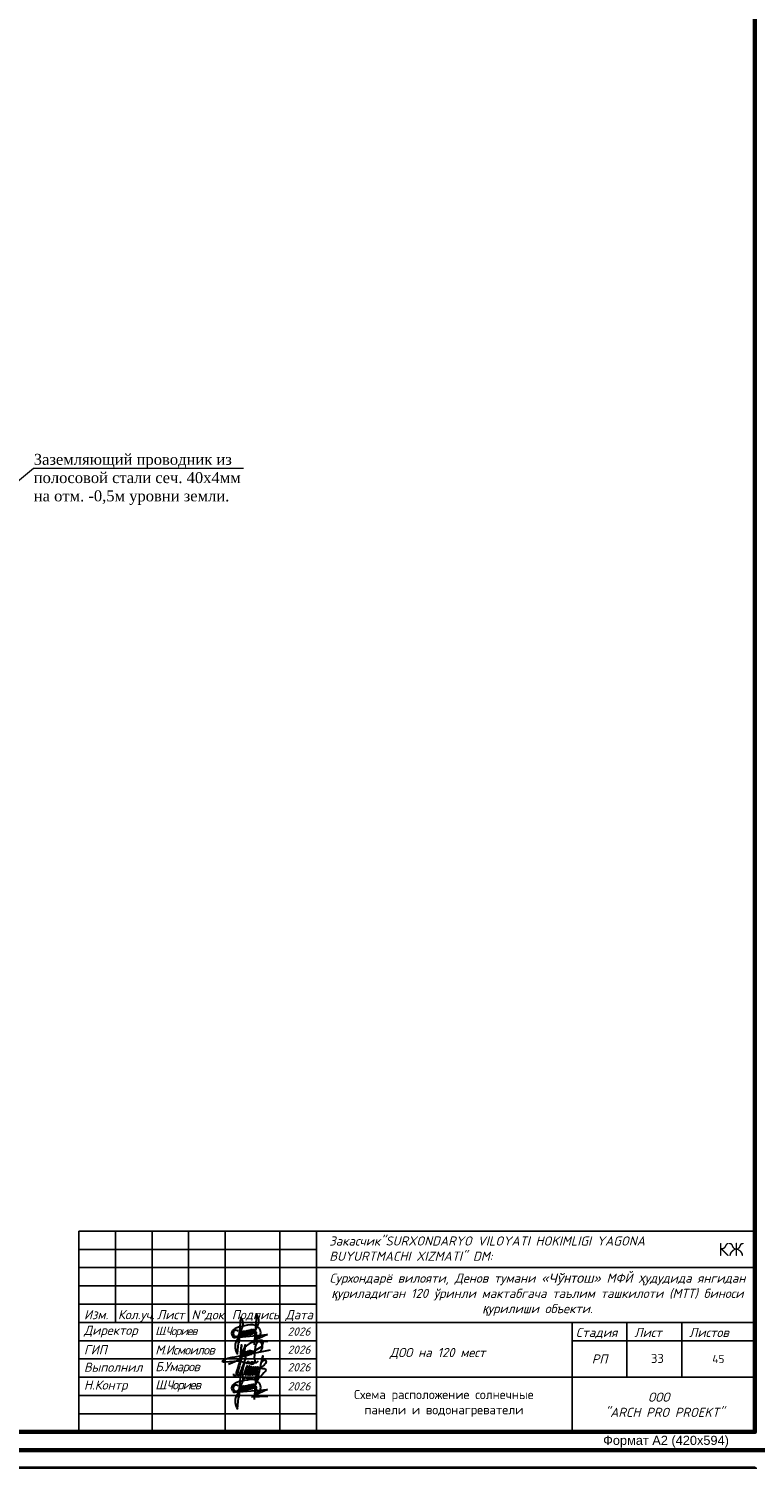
# Model space of a CAD drawing. Header units: millimetres. Extents: x 2063114 to 14983986, y -126020516 to 213791.
# Tile 247 of 256: x 2359413 to 2379306, y -1285251 to -1246080. Entities that reach past the tile are written whole.
import ezdxf
from ezdxf import colors
from ezdxf.entities.mleader import LeaderData, LeaderLine
from ezdxf.enums import TextEntityAlignment as Align
from ezdxf.math import Vec2, Vec3

# ---------------------------------------------------------------- set-up
doc = ezdxf.new("R2010")
doc.units = ezdxf.units.MM
doc.layers.add('_print', color=6, linetype='Continuous', lineweight=60, plot=False)
doc.layers.add('план', color=7, linetype='Continuous', lineweight=20)
doc.layers.add('Эл.линия силовых сетей', color=1, linetype='Continuous', lineweight=50)
doc.styles.add('--Стиль ЭОМ', font='times.ttf')
doc.styles.add('GOST 2.304', font='isocpeur.ttf', dxfattribs={"oblique": 15})
doc.styles.add('PDF ISOCPEUR', font='isocpeur.ttf')
doc.styles.get("Standard").update_dxf_attribs({"font": 'arial.ttf'})
doc.styles.add('V@ler@Live', font='isocpeui.ttf')

# ---------------------------------------------------------------- blocks, each defined once
blk = doc.blocks.new('*U1590')
at = {"color": 0, "ltscale": 25}
blk.add_lwpolyline([(-59400, 42000), (0, 42000), (0, 0), (-59400, 0)], close=True, dxfattribs=at)
at = {"color": 0, "lineweight": 60, "ltscale": 25}
blk.add_lwpolyline([(-57400, 41500), (-500, 41500), (-500, 500), (-57400, 500)], close=True, dxfattribs=at)
at = {"color": 0, "insert": (-2932, 396), "char_height": 250, "width": 4526.16, "attachment_point": 2}
blk.add_mtext('Формат А2 (420х594)', dxfattribs=at)
blk = doc.blocks.new('A$Ceb54b23e')
at = {"color": 5, "lineweight": 30, "ltscale": 0.1}
for p, q in [((-12.57, -11.1), (7.26, -9.39)), ((7.26, -9.39), (-2.6, -13.87)), ((-2.6, -13.87), (7.49, -13.43))]:
    blk.add_line(p, q, dxfattribs=at)
at = {"color": 5, "lineweight": 30, "ltscale": 0.1, "flags": 128}
for points in [[(-10.2, -9.67), (-8.52, -5.97, 0.342251), (-9.14, 1.03), (-10.34, -14.39)], [(-1.14, -9.14), (1.12, -4.18, 0.342251), (0.5, 2.82), (-0.93, -15.6)], [(-9.81, -10.51), (-11.91, -13.54, 0.28279), (-11, -21.19), (-9.61, -5.79)], [(-9.81, -10.51), (-9.44, -8.24, -0.681159), (-8.23, -7.98), (-8.62, -10.62)], [(-8.62, -10.63), (-8.17, -7.86, -0.681159), (-6.97, -7.6), (-7.35, -10.24)], [(-7.4, -10.51), (-6.95, -7.75, -0.681159), (-5.74, -7.48), (-6.13, -10.13)], [(-6.15, -10.27), (-5.7, -7.5, -0.681159), (-4.49, -7.24), (-4.88, -9.88)], [(-4.9, -10.02), (-4.45, -7.25, -0.681159), (-3.25, -6.99), (-3.63, -9.64)], [(-3.64, -9.64), (-3.19, -6.88, -0.681159), (-1.98, -6.62), (-2.37, -9.26)], [(-2.41, -9.53), (-1.96, -6.76, -0.681159), (-0.75, -6.5), (-1.14, -9.14)]]:
    blk.add_lwpolyline(points, format="xyb", dxfattribs=at)
at = {"color": 5, "lineweight": 30, "ltscale": 0.1}
for centre, radius, start, end in [((-11.53, -8.6), 3.14, 145.20054, 214.39775), ((-6.97, -15.76), 11.45, 107.92907, 128.55015), ((-11.81, -8.63), 1.91, 91.31881, 327.17595), ((-11.74, -7.9), 1.19, 28.74852, 95.44504), ((4.48, -62.51), 59.56, 97.39589, 104.56598), ((-2.27, -9.29), 5.91, 38.72853, 98.93361), ((-0.31, -8.48), 0.874, 261.08847, 90.02558), ((-1.42, -8.11), 4.53, 347.3913, 33.89819), ((-12.85, -9.67), 1.46, 208.97145, 280.81106), ((0.01, -8.8), 3.01, 257.73222, 354.12117), ((-0.18, -10.53), 1.3, 249.35584, 101.75822)]:
    blk.add_arc(centre, radius, start, end, dxfattribs=at)
blk = doc.blocks.new('0651961')
at = {"color": 5, "lineweight": 30, "ltscale": 5}
for points in [[(5137317, -541320, 0.271575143), (5382614, -248941, 0.271575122), (5247219, 107884, 0.163915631), (4609277, 40182, 0.081414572), (4339755, -141506, 0.081414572), (4142343, -399733, 0.548265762), (4316023, -672030, 0.017700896), (4712274, -564290), (5289922, -193920, 0.255039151), (5420947, 170315, 0.238092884), (5234407, 214137, 0.253493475), (4912304, -193484), (4857022, -909949, -0.067784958), (4891110, -1058859, -0.066120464), (4884797, -1207770, -0.258807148), (4704209, -1307956, -0.042146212), (4668516, -1304942), (3851592, -1120468), (2972301, -1180746, -0.190988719), (2886198, -1173851, -0.190988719), (2828209, -1109833, -0.085970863), (3157608, -918703, -0.085970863), (3532102, -849502), (5902229, -394466)], [(3206207, -1307066), (3867804, -1032897, 0.281152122), (3971617, -862869), (4043335, -58764), (3989253, -665135), (4215347, -579925), (4274470, -57353), (4189082, -812073)]]:
    blk.add_lwpolyline(points, format="xyb", dxfattribs=at)
for points in [[(4222872, -513416), (4189082, -812073), (4309366, -773304), (4343156, -474647)], [(4343156, -474647), (4309366, -773304), (4429650, -734535), (4463439, -435878)], [(4463439, -435878), (4429650, -734535), (4549933, -695766), (4583723, -397109)], [(4583723, -397109), (4549933, -695766), (4670217, -656997), (4700833, -397440)]]:
    blk.add_lwpolyline(points, dxfattribs=at)
blk = doc.blocks.new('A$Cb977a79e')
at = {"color": 5, "lineweight": 30}
blk.add_open_spline([(548, 429), (550, 418), (553, 396), (564, 386), (626, 392), (622, 434), (622, 479), (756, 865), (734, 788), (778, 927), (614, 357), (673, 405), (701, 400), (861, 828), (836, 827), (737, 402), (763, 392), (806, 405), (896, 676), (874, 574), (827, 388), (858, 386), (956, 684), (927, 558), (885, 387), (915, 386), (1002, 672), (972, 547), (933, 386), (970, 387), (1059, 660), (1027, 538), (996, 387), (1026, 387), (1102, 661), (1078, 532), (1060, 451), (1065, 379), (1062, 539), (1106, 661), (1046, 399), (1086, 399), (1148, 656), (1126, 536), (1112, 402), (1114, 395), (1144, 650), (1127, 544), (1104, 380), (1143, 413), (1160, 420), (1127, 264), (1135, 291), (1269, 919), (1263, 846), (1236, 770), (1216, 677), (1243, 753), (1339, 783), (1342, 676), (1241, 606), (1144, 555), (1313, 575), (1358, 512), (1212, 380), (1139, 314)], degree=3, knots=[0, 0, 0, 0, 1, 2, 3, 4, 5, 6, 7, 7.047701, 8, 9, 10, 11, 11.055697, 12, 13, 14, 15, 16, 17, 18, 19, 20, 21, 22, 23, 24, 25, 26, 27, 28, 29, 30, 31, 32, 33, 34, 35, 36, 37, 38, 39, 40, 41, 42, 43, 44, 45, 45.157491, 45.43525, 46, 47, 48, 49, 50, 51, 52, 53, 54, 55, 56, 57, 58, 59, 59, 59, 59], dxfattribs=at)
for points in [[(876, 664), (884, 753), (933, 709), (966, 688), (1004, 756), (1083, 670), (1156, 738)], [(801, 313), (838, 358), (886, 314), (919, 292), (958, 361), (1036, 275), (1100, 346)]]:
    blk.add_open_spline(points, degree=3, dxfattribs=at)
blk = doc.blocks.new('shtammp')
for p, q in [((2284257, -164060), (2302757, -164060)), ((2284257, -169560), (2284257, -164060)), ((2285257, -166560), (2285257, -164060)), ((2286257, -169560), (2286257, -164060)), ((2287257, -166560), (2287257, -164060)), ((2288257, -169560), (2288257, -164060)), ((2289757, -169560), (2289757, -164060)), ((2290757, -169560), (2290757, -164060)), ((2302757, -164060), (2302757, -169560)), ((2290757, -165060), (2302757, -165060)), ((2284257, -166060), (2290757, -166060)), ((2284257, -166560), (2290757, -166560)), ((2290757, -166560), (2302757, -166560)), ((2297757, -166560), (2297757, -169560)), ((2299257, -168060), (2299257, -166560)), ((2300757, -168060), (2300757, -166560)), ((2297757, -167060), (2302757, -167060)), ((2290757, -168060), (2302757, -168060)), ((2284257, -169560), (2302757, -169560))]:
    blk.add_line(p, q)
for points in [[(2284257, -164560), (2290757, -164560)], [(2284257, -165060), (2290757, -165060)], [(2284257, -165560), (2290757, -165560)], [(2284257, -167060), (2290757, -167060)], [(2284257, -167560), (2290757, -167560)], [(2284257, -168060), (2290757, -168060)], [(2284257, -168560), (2290757, -168560)], [(2284257, -169060), (2290757, -169060)]]:
    blk.add_lwpolyline(points)
at = {"ltscale": 100, "xscale": 44.85990809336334, "yscale": 44.85990809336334, "zscale": 44.85990809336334}
for p in [(2289092, -166472), (2289092, -167972)]:
    blk.add_blockref('A$Ceb54b23e', p, dxfattribs=at)
at = {"xscale": 0.0004276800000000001, "yscale": 0.0004276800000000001, "zscale": 0.0004276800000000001}
blk.add_blockref('0651961', (2286977, -167145), dxfattribs=at)
at = {"ltscale": 25, "xscale": 1.13408174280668, "yscale": 1.13408174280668, "zscale": 1.13408174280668}
blk.add_blockref('A$Cb977a79e', (2287861, -168457), dxfattribs=at)
at = {"style": 'GOST 2.304', "oblique": 15}
for s, p in [('Изм.   ', (2284395, -166473)), ('Кол.уч.', (2285323, -166473)), ('Лист', (2286391, -166473)), ('N%%dдок.', (2287337, -166475)), ('Подпись', (2288441, -166473)), ('Дата', (2289909, -166473)), ('Лист  ', (2299457, -166960)), ('Листов ', (2300957, -166960))]:
    blk.add_text(s, height=250, dxfattribs=at).set_placement(p)
at = {"style": 'GOST 2.304', "oblique": 15, "width": 1.019608}
blk.add_text('Стадия ', height=250, dxfattribs=at).set_placement((2297857, -166960), (2299157, -166960), align=Align.FIT)
at = {"style": 'GOST 2.304', "oblique": 15}
blk.add_text('РП', height=250, dxfattribs=at).set_placement((2298507, -167560), align=Align.MIDDLE)
at = {"style": 'GOST 2.304'}
for s, insert, char_height, width, attachment_point in [('{\\C256;\\c0;Закасчик"SURXONDARYO VILOYATI HOKIMLIGI YAGONA BUYURTMACHI XIZMATI" DM:}', (2291109, -164539), 250, 10736.65, 4), ('{\\C250;\\c2432280;Сурхондарё вилояти, Денов тумани «\\fArial|b0|i0|c204|p34;Чўнтош\\fISOCPEUR|b0|i0|c204|p34;» МФЙ \\fArial|b0|i0|c204|p34;ҳ\\fISOCPEUR|b0|i0|c204|p34;удудида янгидан \\fArial|b0|i0|c204|p34;қ\\fISOCPEUR|b0|i0|c204|p34;уриладиган 120 ўринли мактабгача таълим ташкилоти (МТТ) биноси \\fArial|b0|i0|c204|p34;қ\\fISOCPEUR|b0|i0|c204|p34;урилиши объекти.}', (2296806, -165801), 250, 11430.2, 5), ('2026', (2290281, -166810), 225, 900, 5), ('2026', (2290281, -167307), 225, 900, 5), ('2026', (2290281, -167787), 225, 900, 5), ('2026', (2290281, -168308), 225, 900, 5), ('ООО\\P  "ARCH PRO PROEKT" ', (2300128, -168814), 250, 5588.09, 5)]:
    blk.add_mtext(s, dxfattribs=dict(at, insert=insert, char_height=char_height, width=width, attachment_point=attachment_point))
at = {"linetype": 'Continuous', "char_height": 225, "style": 'PDF ISOCPEUR'}
for s, insert, width, attachment_point in [('{\\H1.6x;КЖ }', (2302457, -164560), 11400, 6), ('45', (2301757, -167560), 1900, 5)]:
    blk.add_mtext(s, dxfattribs=dict(at, insert=insert, width=width, attachment_point=attachment_point))
at = {"attachment_point": 4, "style": 'GOST 2.304'}
for s, insert, char_height in [('Директор', (2284393, -166810), 250), ('{\\T0.8;\\C7;Ш.Чориев}', (2286344, -166823), 230), ('ГИП', (2284393, -167307), 250), ('{\\T0.9;М.Исмоилов }', (2286344, -167314), 250), ('Выполнил', (2284393, -167787), 250), ('{\\C256;\\c0;ДОО на 120 мест}', (2292765, -167410), 250), ('{\\T0.9;Б.Умаров}', (2286344, -167805), 250), ('Н.Контр', (2284393, -168308), 250), ('{\\T0.8;\\C7;Ш.Чориев}', (2286344, -168302), 250)]:
    blk.add_mtext(s, dxfattribs=dict(at, insert=insert, char_height=char_height))

msp = doc.modelspace()

# ---------------------------------------------------------------- linework, layer by layer
at = {"layer": '_print', "ltscale": 100}
for points in [[(2379792.08613, -1285001.43901), (2320392.08613, -1285001.43901), (2320392.08613, -1243001.43901), (2379792.08613, -1243001.43901)], [(2379792.08613, -1327001.43901), (2320392.08613, -1327001.43901), (2320392.08613, -1285001.43901), (2379792.08613, -1285001.43901)]]:
    msp.add_lwpolyline(points, close=True, dxfattribs=at)

# ---------------------------------------------------------------- block references
for name, p in [('*U1590', (2379792.08613, -1285001.43901)), ('shtammp', (76534.83464, -1114941.75506)), ('*U1590', (2379792.08613, -1327001.43901))]:
    msp.add_blockref(name, p)

# ---------------------------------------------------------------- texts
at = {"color": 7, "lineweight": 30, "insert": (2370780.0428, -1283718.91853), "char_height": 250, "width": 7000, "attachment_point": 5}
msp.add_mtext('{\\fISOCPEUR|b0|i0|c204|p34;\\C256;Схема расположение солнечные \\Pпанели и водонагреватели}', dxfattribs=at)
at = {"layer": 'план', "color": 1, "linetype": 'Continuous', "lineweight": 20, "ltscale": 300, "insert": (2376447.73973, -1282362.69629), "char_height": 250, "width": 312.0384632, "attachment_point": 1, "style": 'V@ler@Live'}
msp.add_mtext('{\\fISOCPEUR|b0|i0|c204|p34;\\C256;33}', dxfattribs=at)

# ---------------------------------------------------------------- leaders
at = {"layer": 'Эл.линия силовых сетей', "color": 7, "lineweight": 0}
ml = msp.add_multileader_mtext('Standard', dxfattribs=at)
ml.set_content('{\\C7;Заземляющий проводник из полосовой стали сеч. 40х4мм на отм. -0,5м уровни земли.}', color=1, style='--Стиль ЭОМ')
ml.set_leader_properties(color=7, lineweight=15)
ml.build(insert=Vec2(0, 0))
ml.multileader.update_dxf_attribs({"text_left_attachment_type": 6, "text_right_attachment_type": 6, "dogleg_length": 1, "arrow_head_size": 1})
ctx = ml.context
ctx.base_point, ctx.char_height, ctx.arrow_head_size, ctx.plane_origin = Vec3(2359551.36247, -1258117.6055), 300, 1, Vec3(2367223.53897, -1256776.05925)
ctx.left_attachment, ctx.right_attachment = 6, 6
notes = []
notes.append((ctx, [(0, (1, 1, 0), (2359550.36247, -1258117.6055), (1, 0), 1, [(0, [(2357571.41355, -1259753.37367)], 0, [])])]))
ctx.mtext.insert, ctx.mtext.width, ctx.mtext.defined_height, ctx.mtext.flow_direction = Vec3(2359553.36247, -1257722.00348), 5682.5933898, 1722.09338, 5
for ctx, leaders in notes:
    for number, flags, end, landing, length, lines in leaders:
        leader = LeaderData()
        leader.index, (leader.has_last_leader_line, leader.has_dogleg_vector, leader.attachment_direction) = number, flags
        leader.last_leader_point, leader.dogleg_vector, leader.dogleg_length = Vec3(end), Vec3(landing), length
        for number, points, colour, breaks in lines:
            line = LeaderLine()
            line.index, line.vertices, line.color, line.breaks = number, Vec3.list(points), colors.encode_raw_color(colour), breaks
            leader.lines.append(line)
        ctx.leaders.append(leader)

doc.saveas('drawing.dxf')
